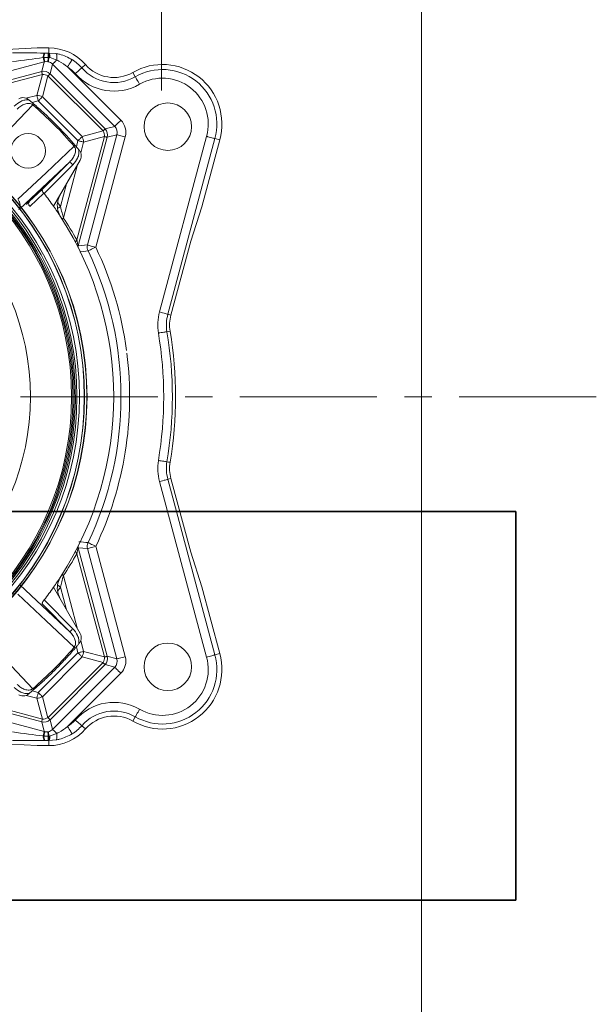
# Model space of a CAD drawing. Header units: centimetres. Extents: x -16053 to 7031, y -7778 to 254.
# Tile 100 of 256: x -12610 to -12597, y -780 to -757. Entities that reach past the tile are written whole.
import ezdxf

# ---------------------------------------------------------------- set-up
doc = ezdxf.new("R2010")
doc.units = ezdxf.units.CM
doc.header["$MEASUREMENT"] = 0
doc.linetypes.add('CENTER', pattern=[50.8, 31.75, -6.35, 6.35, -6.35])
doc.layers.get('0').update_dxf_attribs({"linetype": 'CONTINUOUS'})
doc.layers.add('DLXLUM02', color=3, linetype='CONTINUOUS')
doc.layers.add('T -  urządzenia', color=20, linetype='CONTINUOUS', lineweight=25)
doc.layers.add('T - armatura', color=250, linetype='CONTINUOUS', lineweight=30)

# ---------------------------------------------------------------- blocks, each defined once
blk = doc.blocks.new('G$C54C5291B')
at = {"layer": 'T - armatura', "lineweight": 15}
for p, q in [((63.473, 34.316), (63.473, 74.316)), ((57.453, 62.714), (57.453, 66.336))]:
    blk.add_line(p, q, dxfattribs=at)
at = {"layer": 'T - armatura', "linetype": 'Continuous', "lineweight": 15}
for p, q in [((53.87, 63.666), (54.57, 63.703)), ((54.844, 63.703), (54.57, 63.703)), ((54.844, 63.703), (54.844, 63.585)), ((52.183, 62.695), (54.737, 63.379)), ((54.737, 63.379), (54.677, 63.155)), ((54.71, 63.478), (54.728, 63.481)), ((54.728, 63.481), (54.831, 63.483)), ((54.748, 63.584), (54.735, 63.585)), ((54.818, 63.584), (54.748, 63.584)), ((54.816, 63.384), (54.829, 63.381)), ((54.83, 63.584), (54.818, 63.584)), ((54.844, 63.585), (54.83, 63.584)), ((54.831, 63.483), (54.85, 63.481)), ((55.011, 63.572), (54.844, 63.585)), ((54.85, 63.481), (54.871, 63.478)), ((54.871, 63.478), (55.024, 63.422)), ((54.677, 63.155), (52.163, 62.482)), ((54.87, 63.103), (54.93, 63.327)), ((54.93, 63.327), (56.369, 61.887)), ((56.511, 62.028), (55.277, 63.262)), ((55.693, 63.317), (55.605, 63.241)), ((52.302, 62.451), (54.694, 63.091)), ((54.694, 63.091), (54.563, 62.605)), ((54.693, 62.57), (54.823, 63.057)), ((54.823, 63.057), (56.099, 61.781)), ((56.146, 61.827), (54.87, 63.103)), ((56.788, 63.135), (56.846, 63.035)), ((54.563, 62.605), (54.312, 62.538)), ((54.456, 62.438), (54.598, 62.476)), ((54.598, 62.476), (55.518, 61.556)), ((55.613, 61.65), (54.693, 62.57)), ((54.469, 62.387), (54.489, 62.41)), ((56.099, 61.781), (55.613, 61.65)), ((56.369, 61.887), (56.146, 61.827)), ((55.518, 61.556), (55.48, 61.414)), ((56.134, 61.651), (55.493, 59.26)), ((55.524, 59.121), (56.197, 61.634)), ((55.648, 61.521), (56.134, 61.651)), ((56.421, 61.694), (55.737, 59.141)), ((55.93, 59.089), (56.614, 61.643)), ((56.197, 61.634), (56.421, 61.694)), ((58.496, 61.656), (57.406, 57.59)), ((57.599, 57.538), (58.689, 61.603)), ((58.386, 60.027), (58.8, 61.572)), ((58.8, 61.572), (58.689, 61.603)), ((55.452, 61.447), (55.429, 61.427)), ((55.581, 61.274), (55.648, 61.521)), ((55.567, 61.105), (54.95, 60.037)), ((54.172, 59.977), (55.329, 61.067)), ((55.329, 61.067), (54.694, 60.432)), ((54.734, 60.331), (55.399, 60.996)), ((55.179, 59.772), (55.509, 61.005)), ((54.694, 60.432), (54.39, 60.145)), ((55.251, 60.557), (55.11, 60.032)), ((54.403, 60.03), (54.728, 60.337)), ((54.728, 60.337), (54.734, 60.331)), ((55.11, 60.032), (55.052, 60.115)), ((58.129, 59.227), (58.386, 60.027)), ((55.737, 59.141), (55.524, 59.121)), ((57.671, 57.519), (58.129, 59.227)), ((57.671, 57.519), (57.599, 57.538)), ((57.406, 53.665), (58.496, 49.598)), ((57.671, 53.735), (57.599, 53.716)), ((58.689, 49.651), (57.599, 53.716)), ((58.129, 52.027), (57.671, 53.735)), ((55.493, 51.994), (56.134, 49.603)), ((56.197, 49.62), (55.524, 52.133)), ((55.524, 52.133), (55.737, 52.113)), ((55.737, 52.113), (56.421, 49.56)), ((56.614, 49.612), (55.93, 52.165)), ((58.386, 51.227), (58.129, 52.027)), ((55.509, 50.25), (55.179, 51.482)), ((55.329, 50.188), (54.172, 51.277)), ((54.95, 51.217), (55.567, 50.149)), ((55.048, 51.134), (55.11, 51.223)), ((55.11, 51.223), (55.251, 50.697)), ((58.8, 49.682), (58.386, 51.227)), ((54.734, 50.924), (54.728, 50.918)), ((55.399, 50.258), (54.734, 50.924)), ((54.694, 50.823), (55.329, 50.188)), ((55.648, 49.733), (55.58, 49.985)), ((55.518, 49.699), (54.598, 48.779)), ((55.452, 49.808), (55.429, 49.827)), ((55.48, 49.841), (55.518, 49.699)), ((56.134, 49.603), (55.648, 49.733)), ((54.693, 48.684), (55.613, 49.604)), ((56.099, 49.474), (54.823, 48.198)), ((55.613, 49.604), (56.099, 49.474)), ((56.421, 49.56), (56.197, 49.62)), ((58.8, 49.682), (58.689, 49.651)), ((54.87, 48.151), (56.146, 49.427)), ((56.369, 49.367), (54.93, 47.927)), ((56.146, 49.427), (56.369, 49.367)), ((55.277, 47.992), (56.511, 49.226)), ((54.694, 48.163), (52.302, 48.804)), ((54.598, 48.779), (54.456, 48.817)), ((54.489, 48.845), (54.469, 48.867)), ((52.163, 48.773), (54.677, 48.099)), ((54.737, 47.876), (52.183, 48.56)), ((54.317, 48.715), (54.563, 48.649)), ((54.563, 48.649), (54.694, 48.163)), ((54.823, 48.198), (54.693, 48.684)), ((54.677, 48.099), (54.737, 47.876)), ((54.93, 47.927), (54.87, 48.151)), ((56.788, 48.119), (56.846, 48.22)), ((54.829, 47.873), (54.816, 47.871)), ((55.693, 47.937), (55.605, 48.013)), ((54.728, 47.773), (54.71, 47.776)), ((54.831, 47.771), (54.728, 47.773)), ((54.735, 47.67), (54.748, 47.67)), ((54.748, 47.67), (54.818, 47.67)), ((54.818, 47.67), (54.83, 47.67)), ((54.83, 47.67), (54.844, 47.67)), ((54.85, 47.774), (54.831, 47.771)), ((54.844, 47.67), (55.011, 47.682)), ((54.844, 47.551), (54.844, 47.67)), ((54.871, 47.777), (54.85, 47.774)), ((55.024, 47.833), (54.871, 47.777)), ((54.57, 47.551), (52.97, 47.635)), ((54.57, 47.551), (54.844, 47.551))]:
    blk.add_line(p, q, dxfattribs=at)
at = {"layer": 'T - armatura', "linetype": 'CENTER', "lineweight": 15, "ltscale": 0.1}
blk.add_line((67.524, 55.627), (0, 55.627), dxfattribs=at)
at = {"layer": 'T - armatura', "linetype": 'Continuous', "lineweight": 15, "flags": 128}
for points in [[(54.737, 63.379), (54.736, 63.382), (54.734, 63.387), (54.732, 63.396), (54.729, 63.408), (54.725, 63.422), (54.721, 63.439), (54.716, 63.458), (54.71, 63.478)], [(54.748, 63.382), (54.748, 63.384), (54.747, 63.39), (54.745, 63.399), (54.742, 63.411), (54.739, 63.425), (54.736, 63.442), (54.732, 63.46), (54.728, 63.481)], [(54.829, 63.381), (54.83, 63.384), (54.831, 63.39), (54.833, 63.399), (54.835, 63.411), (54.838, 63.425), (54.842, 63.442), (54.846, 63.46), (54.85, 63.481)], [(54.93, 63.327), (54.932, 63.33), (54.938, 63.335), (54.946, 63.344), (54.958, 63.355), (54.971, 63.369), (54.987, 63.385), (55.005, 63.403), (55.024, 63.422)], [(55.277, 63.262), (55.297, 63.294), (55.316, 63.325), (55.334, 63.354), (55.35, 63.379), (55.363, 63.4), (55.374, 63.416), (55.38, 63.427), (55.383, 63.431)], [(54.694, 63.091), (54.69, 63.105), (54.687, 63.117), (54.684, 63.127), (54.682, 63.136), (54.68, 63.144), (54.678, 63.149), (54.677, 63.153), (54.677, 63.155)], [(55.455, 63.11), (55.483, 63.135), (55.511, 63.159), (55.536, 63.181), (55.559, 63.2), (55.577, 63.217), (55.592, 63.229), (55.601, 63.238), (55.605, 63.241)], [(54.87, 63.103), (54.868, 63.102), (54.865, 63.099), (54.861, 63.095), (54.856, 63.09), (54.849, 63.083), (54.842, 63.075), (54.833, 63.067), (54.823, 63.057)], [(56.946, 62.862), (56.927, 62.894), (56.909, 62.926), (56.892, 62.955), (56.877, 62.981), (56.865, 63.002), (56.855, 63.019), (56.849, 63.03), (56.846, 63.035)], [(54.598, 62.476), (54.593, 62.494), (54.589, 62.511), (54.584, 62.528), (54.58, 62.545), (54.575, 62.561), (54.571, 62.577), (54.567, 62.591), (54.563, 62.605)], [(54.693, 62.57), (54.683, 62.56), (54.672, 62.55), (54.661, 62.538), (54.649, 62.527), (54.637, 62.514), (54.624, 62.502), (54.611, 62.489), (54.598, 62.476)], [(54.469, 62.387), (53.856, 61.735), (53.242, 61.083)], [(56.369, 61.887), (56.373, 61.891), (56.382, 61.9), (56.396, 61.913), (56.413, 61.931), (56.434, 61.952), (56.458, 61.976), (56.484, 62.002), (56.511, 62.028)], [(56.146, 61.827), (56.144, 61.826), (56.142, 61.823), (56.137, 61.819), (56.132, 61.814), (56.126, 61.807), (56.118, 61.799), (56.109, 61.79), (56.099, 61.781)], [(55.613, 61.65), (55.603, 61.64), (55.592, 61.63), (55.581, 61.618), (55.569, 61.606), (55.557, 61.594), (55.544, 61.582), (55.531, 61.569), (55.518, 61.556)], [(55.648, 61.521), (55.634, 61.525), (55.619, 61.529), (55.604, 61.533), (55.587, 61.537), (55.571, 61.542), (55.553, 61.546), (55.536, 61.551), (55.518, 61.556)], [(56.197, 61.634), (56.195, 61.635), (56.192, 61.636), (56.186, 61.637), (56.179, 61.639), (56.17, 61.642), (56.159, 61.645), (56.147, 61.648), (56.134, 61.651)], [(56.421, 61.694), (56.427, 61.693), (56.439, 61.69), (56.457, 61.685), (56.481, 61.678), (56.51, 61.671), (56.542, 61.662), (56.578, 61.652), (56.614, 61.643)], [(54.126, 60.2), (54.778, 60.813), (55.429, 61.427)], [(55.044, 59.987), (55.049, 59.99), (55.079, 60.011), (55.11, 60.032)], [(55.152, 59.735), (55.164, 59.753), (55.179, 59.772)], [(55.518, 59.09), (55.52, 59.103), (55.524, 59.121)], [(55.737, 59.141), (55.742, 59.14), (55.754, 59.136), (55.773, 59.131), (55.797, 59.125), (55.826, 59.117), (55.858, 59.109), (55.893, 59.099), (55.93, 59.089)], [(55.75, 59.003), (55.755, 59.006), (55.766, 59.011), (55.783, 59.019), (55.806, 59.03), (55.833, 59.043), (55.863, 59.057), (55.896, 59.073), (55.93, 59.089)], [(55.564, 58.984), (55.648, 58.993), (55.75, 59.003)], [(57.406, 57.59), (57.443, 57.58), (57.478, 57.571), (57.511, 57.562), (57.539, 57.554), (57.564, 57.548), (57.582, 57.543), (57.594, 57.539), (57.599, 57.538)], [(57.65, 57.145), (57.611, 57.138), (57.577, 57.133)], [(57.65, 54.11), (57.611, 54.116), (57.577, 54.121)], [(57.406, 53.665), (57.443, 53.674), (57.478, 53.684), (57.511, 53.693), (57.539, 53.7), (57.564, 53.707), (57.582, 53.712), (57.594, 53.715), (57.599, 53.716)], [(55.75, 52.251), (55.755, 52.249), (55.766, 52.243), (55.783, 52.235), (55.806, 52.224), (55.833, 52.211), (55.863, 52.197), (55.896, 52.181), (55.93, 52.165)], [(55.518, 52.164), (55.52, 52.151), (55.524, 52.133)], [(55.737, 52.113), (55.742, 52.115), (55.754, 52.118), (55.773, 52.123), (55.797, 52.129), (55.826, 52.137), (55.858, 52.146), (55.893, 52.155), (55.93, 52.165)], [(55.152, 51.519), (55.164, 51.501), (55.179, 51.482)], [(55.049, 51.264), (55.079, 51.244), (55.11, 51.223)], [(55.429, 49.827), (54.778, 50.441), (54.126, 51.054)], [(53.242, 50.171), (53.856, 49.519), (54.469, 48.867)], [(55.518, 49.699), (55.536, 49.703), (55.553, 49.708), (55.571, 49.713), (55.587, 49.717), (55.604, 49.722), (55.619, 49.726), (55.634, 49.73), (55.648, 49.733)], [(55.613, 49.604), (55.603, 49.614), (55.592, 49.625), (55.581, 49.636), (55.569, 49.648), (55.557, 49.66), (55.544, 49.673), (55.531, 49.686), (55.518, 49.699)], [(56.146, 49.427), (56.144, 49.429), (56.142, 49.431), (56.137, 49.435), (56.132, 49.441), (56.126, 49.447), (56.118, 49.455), (56.109, 49.464), (56.099, 49.474)], [(56.134, 49.603), (56.147, 49.607), (56.159, 49.61), (56.17, 49.613), (56.179, 49.615), (56.186, 49.617), (56.192, 49.619), (56.195, 49.62), (56.197, 49.62)], [(56.421, 49.56), (56.427, 49.562), (56.439, 49.565), (56.457, 49.57), (56.481, 49.576), (56.51, 49.584), (56.542, 49.593), (56.578, 49.602), (56.614, 49.612)], [(56.369, 49.367), (56.373, 49.363), (56.382, 49.354), (56.396, 49.341), (56.413, 49.323), (56.434, 49.302), (56.458, 49.278), (56.484, 49.253), (56.511, 49.226)], [(54.563, 48.649), (54.567, 48.663), (54.571, 48.678), (54.575, 48.693), (54.58, 48.709), (54.584, 48.726), (54.589, 48.743), (54.593, 48.761), (54.598, 48.779)], [(54.693, 48.684), (54.683, 48.694), (54.672, 48.705), (54.661, 48.716), (54.649, 48.728), (54.637, 48.74), (54.624, 48.753), (54.611, 48.766), (54.598, 48.779)], [(56.946, 48.393), (56.927, 48.36), (56.909, 48.329), (56.892, 48.299), (56.877, 48.274), (56.865, 48.252), (56.855, 48.236), (56.849, 48.225), (56.846, 48.22)], [(54.677, 48.099), (54.677, 48.101), (54.678, 48.105), (54.68, 48.111), (54.682, 48.118), (54.684, 48.127), (54.687, 48.138), (54.69, 48.15), (54.694, 48.163)], [(54.87, 48.151), (54.868, 48.152), (54.865, 48.155), (54.861, 48.159), (54.856, 48.165), (54.849, 48.171), (54.842, 48.179), (54.833, 48.188), (54.823, 48.198)], [(55.455, 48.144), (55.483, 48.12), (55.511, 48.096), (55.536, 48.074), (55.559, 48.054), (55.577, 48.038), (55.592, 48.025), (55.601, 48.017), (55.605, 48.013)], [(54.737, 47.876), (54.736, 47.873), (54.734, 47.867), (54.732, 47.858), (54.729, 47.846), (54.725, 47.832), (54.721, 47.816), (54.716, 47.797), (54.71, 47.776)], [(54.748, 47.873), (54.748, 47.87), (54.747, 47.864), (54.745, 47.855), (54.742, 47.844), (54.739, 47.829), (54.736, 47.813), (54.732, 47.794), (54.728, 47.773)], [(54.829, 47.873), (54.83, 47.87), (54.831, 47.864), (54.833, 47.855), (54.835, 47.843), (54.838, 47.829), (54.842, 47.813), (54.846, 47.794), (54.85, 47.774)], [(54.93, 47.927), (54.932, 47.925), (54.938, 47.919), (54.946, 47.91), (54.958, 47.899), (54.971, 47.885), (54.987, 47.87), (55.005, 47.852), (55.024, 47.833)], [(55.277, 47.992), (55.297, 47.96), (55.316, 47.929), (55.334, 47.901), (55.35, 47.875), (55.363, 47.854), (55.374, 47.838), (55.38, 47.828), (55.383, 47.823)]]:
    blk.add_lwpolyline(points, dxfattribs=at)
at = {"layer": 'T - armatura', "linetype": 'Continuous', "lineweight": 15}
for centre, radius in [((48.599, 55.627), 7.07), ((48.599, 55.627), 7.065), ((48.658, 55.627), 7.07), ((48.658, 55.627), 7.065), ((48.599, 55.627), 6.895), ((48.658, 55.627), 6.895), ((48.599, 55.627), 6.77), ((48.658, 55.627), 6.77), ((57.598, 61.879), 0.55), ((54.362, 61.319), 0.4), ((48.658, 55.627), 5.759), ((57.598, 49.375), 0.55)]:
    blk.add_circle(centre, radius, dxfattribs=at)
for centre, radius, start, end in [((54.844, 62.577), 1.126, 41.1098, 90), ((54.903, 63.489), 0.193, 150.2972, 183.1851), ((54.952, 63.492), 0.224, 155.6485, 182.7936), ((46.89, 64.597), 8.019, 351.2964, 352.0135), ((54.527, 63.494), 0.304, 357.8765, 17.2307), ((54.629, 63.492), 0.221, 357.1741, 24.7562), ((54.682, 63.488), 0.188, 356.7515, 30.7178), ((54.811, 63.478), 0.221, 345.1597, 25.2198), ((54.844, 62.577), 1.01, 41.1098, 57.7612), ((54.728, 62.961), 0.2, 45.097, 104.903), ((54.844, 62.577), 0.81, 41.1098, 57.7612), ((56.351, 63.892), 0.99, 221.1098, 299.9743), ((56.351, 63.892), 0.874, 221.1098, 299.9743), ((57.475, 61.943), 1.376, 344.37, 119.9743), ((57.475, 61.943), 1.26, 344.3417, 119.9743), ((54.678, 62.773), 0.318, 62.871, 87.1294), ((56.351, 63.892), 1.19, 221.1098, 299.9743), ((57.475, 61.943), 1.06, 344.2824, 119.9743), ((48.67, 55.627), 8.936, 50.2568, 50.3256), ((54.548, 62.287), 0.318, 62.8712, 87.1292), ((48.658, 55.627), 6.8, 224.6164, 104.3443), ((48.599, 55.627), 6.8, 315.7382, 75.6557), ((55.816, 61.635), 0.318, 2.8706, 27.129), ((56.004, 61.686), 0.2, 345.0966, 44.9034), ((55.329, 61.505), 0.318, 2.8714, 27.1287), ((48.67, 55.627), 8.936, 39.6744, 39.7432), ((48.67, 55.627), 7.674, 35.0725, 37.7973), ((48.67, 55.627), 7.675, 32.8196, 35.0737), ((48.67, 55.627), 7.675, 327.1804, 32.8196), ((55.652, 59.1), 0.225, 134.7962, 150.3819), ((55.931, 59.089), 0.2, 165.0592, 205.4351), ((48.67, 55.627), 8.044, 7.6778, 25.4944), ((48.67, 55.627), 7.844, 334.5056, 25.4944), ((58.556, 57.282), 1.19, 165, 188.7323), ((58.556, 57.282), 0.99, 165, 188.6488), ((58.556, 57.282), 0.916, 165, 188.6115), ((48.67, 55.627), 8.834, 350.3952, 9.6048), ((48.67, 55.627), 9.034, 350.4054, 9.5946), ((48.67, 55.627), 9.108, 350.4093, 9.5907), ((48.67, 55.627), 8.044, 334.5056, 7.2006), ((58.556, 53.973), 1.19, 171.2677, 195), ((58.556, 53.973), 0.99, 171.3512, 195), ((58.556, 53.973), 0.916, 171.3885, 195), ((60.016, 94.916), 42.878, 264.0049, 264.29), ((55.931, 52.165), 0.2, 154.5649, 194.9408), ((55.652, 52.154), 0.225, 209.6181, 225.2038), ((48.67, 55.627), 7.675, 324.9263, 327.1804), ((48.67, 55.627), 7.674, 322.2027, 324.9275), ((48.67, 55.627), 8.936, 320.2568, 320.3256), ((55.329, 49.749), 0.318, 332.8713, 357.1286), ((55.816, 49.619), 0.318, 332.871, 357.1294), ((56.004, 49.569), 0.2, 315.0966, 14.9034), ((57.475, 49.311), 1.376, 240.0257, 15.63), ((57.475, 49.311), 1.26, 240.0257, 15.6583), ((57.475, 49.311), 1.06, 240.0257, 15.7176), ((48.67, 55.627), 8.936, 309.6744, 309.7432), ((54.548, 48.967), 0.318, 272.8708, 297.1288), ((56.351, 47.362), 1.19, 60.0257, 138.8902), ((56.351, 47.362), 0.99, 60.0257, 138.8902), ((54.728, 48.293), 0.2, 255.097, 314.903), ((54.678, 48.481), 0.318, 272.8706, 297.129), ((54.844, 48.677), 0.81, 302.2388, 318.8902), ((56.351, 47.362), 0.874, 60.0257, 138.8902), ((46.89, 46.657), 8.019, 7.9865, 8.7036), ((54.844, 48.677), 1.126, 270, 318.8902), ((54.844, 48.677), 1.01, 302.2388, 318.8902), ((54.903, 47.765), 0.193, 176.8149, 209.7028), ((54.952, 47.762), 0.224, 177.2064, 204.3515), ((54.527, 47.76), 0.304, 342.7693, 2.1235), ((54.629, 47.763), 0.221, 335.2438, 2.8259), ((54.682, 47.766), 0.188, 329.2822, 3.2485), ((54.811, 47.776), 0.221, 334.7802, 14.8403)]:
    blk.add_arc(centre, radius, start, end, dxfattribs=at)
at = {"layer": 'T - armatura', "linetype": 'Continuous', "lineweight": 15, "extrusion": (0, 0, -1)}
for centre, major_axis, ratio, start_param, end_param in [((53.919, 63.566), (1.547, 0.001), 0.013529, 4.762977, 5.267912), ((53.919, 63.366), (1.496, 0.194), 0.007121, 4.765641, 5.270576), ((54.788, 63.185), (-0.052, -0.194), 0.994545, 2.618785, 2.678633), ((54.788, 63.185), (-0.052, -0.194), 0.994545, 3.085934, 3.6644), ((56.227, 61.746), (-0.387, -0.104), 0.998174, 2.618785, 3.6644), ((56.227, 61.746), (0.194, 0.052), 0.994545, 5.760378, 6.805993), ((48.885, 55.569), (7.314, -1.96), 0.998886, 5.432056, 5.511452), ((48.885, 55.685), (7.314, 1.96), 0.998886, 0.771734, 0.851129), ((56.227, 49.509), (0.194, -0.052), 0.994545, 5.760378, 6.805993), ((56.227, 49.509), (-0.387, 0.104), 0.998174, 2.618785, 3.6644), ((53.919, 47.888), (1.496, -0.194), 0.007121, 1.012609, 1.517544), ((54.788, 48.07), (0.052, -0.194), 0.994545, 0.46296, 0.522808), ((54.788, 48.07), (0.052, -0.194), 0.994545, 5.760378, 6.338844), ((53.919, 47.688), (1.547, -0.001), 0.013529, 1.015273, 1.520208)]:
    blk.add_ellipse(centre, major_axis=major_axis, ratio=ratio, start_param=start_param, end_param=end_param, dxfattribs=at)
at = {"layer": 'T - armatura', "linetype": 'Continuous', "lineweight": 15}
for points, knots in [([(54.748, 63.382), (54.749, 63.382), (54.771, 63.386), (54.794, 63.385), (54.816, 63.384)], [0, 0, 0, 0, 0.02202, 1, 1, 1, 1]), ([(55.383, 63.431), (55.288, 63.481), (55.168, 63.544), (55.038, 63.567), (55.011, 63.572)], [0, 0, 0, 0, 0.792785, 1, 1, 1, 1]), ([(55.024, 63.422), (55.042, 63.413), (55.131, 63.37), (55.212, 63.31), (55.277, 63.262)], [0, 0, 0, 0, 0.1944159, 1, 1, 1, 1]), ([(54.383, 62.499), (54.351, 62.499), (54.287, 62.5), (54.163, 62.459), (54.088, 62.398), (54.039, 62.357)], [0, 0, 0, 0, 0.24949, 0.500397, 1, 1, 1, 1]), ([(54.147, 62.525), (54.168, 62.534), (54.209, 62.553), (54.278, 62.553), (54.335, 62.535), (54.364, 62.514), (54.375, 62.505)], [0, 0, 0, 0, 0.277055, 0.554149, 0.831202, 1, 1, 1, 1]), ([(54.489, 62.41), (54.471, 62.425), (54.436, 62.455), (54.401, 62.484), (54.383, 62.499)], [0, 0, 0, 0, 0.499993, 1, 1, 1, 1]), ([(54.109, 62.286), (54.136, 62.311), (54.189, 62.358), (54.283, 62.407), (54.367, 62.423), (54.431, 62.412), (54.457, 62.395), (54.469, 62.387)], [0, 0, 0, 0, 0.270049, 0.532525, 0.777188, 0.891552, 1, 1, 1, 1]), ([(54.469, 62.387), (54.638, 62.236), (54.977, 61.934), (55.278, 61.596), (55.429, 61.427)], [0, 0, 0, 0, 0.500054, 1, 1, 1, 1]), ([(55.452, 61.447), (55.435, 61.467), (55.346, 61.57), (55.219, 61.71), (55.032, 61.905), (54.877, 62.058), (54.684, 62.239), (54.566, 62.342), (54.489, 62.41)], [0, 0, 0, 0, 0.05955, 0.297786, 0.41689, 0.655126, 0.77423, 1, 1, 1, 1]), ([(58.496, 61.656), (58.499, 61.655), (58.509, 61.652), (58.542, 61.643), (58.591, 61.63), (58.643, 61.616), (58.679, 61.606), (58.685, 61.604), (58.689, 61.603)], [0, 0, 0, 0, 0.026435, 0.111701, 0.33378, 0.555856, 0.777929, 1, 1, 1, 1]), ([(55.429, 61.427), (55.437, 61.414), (55.454, 61.389), (55.465, 61.325), (55.449, 61.241), (55.401, 61.147), (55.353, 61.094), (55.329, 61.067)], [0, 0, 0, 0, 0.108449, 0.222813, 0.467476, 0.729952, 1, 1, 1, 1]), ([(55.399, 60.996), (55.44, 61.046), (55.502, 61.121), (55.542, 61.245), (55.541, 61.309), (55.541, 61.341)], [0, 0, 0, 0, 0.499603, 0.75051, 1, 1, 1, 1]), ([(55.452, 61.447), (55.467, 61.429), (55.497, 61.394), (55.526, 61.358), (55.541, 61.341)], [0, 0, 0, 0, 0.499995, 1, 1, 1, 1]), ([(55.548, 61.332), (55.56, 61.314), (55.586, 61.276), (55.597, 61.209), (55.589, 61.15), (55.573, 61.117), (55.567, 61.105)], [0, 0, 0, 0, 0.277054, 0.554149, 0.831201, 1, 1, 1, 1]), ([(55.399, 60.996), (55.39, 61.005), (55.372, 61.023), (55.349, 61.047), (55.332, 61.063), (55.33, 61.066), (55.329, 61.067)], [0, 0, 0, 0, 0.249995, 0.499992, 0.749999, 1, 1, 1, 1]), ([(54.694, 60.432), (54.691, 60.427), (54.686, 60.418), (54.691, 60.394), (54.705, 60.365), (54.721, 60.346), (54.728, 60.337)], [0, 0, 0, 0, 0.251101, 0.501512, 0.762072, 1, 1, 1, 1]), ([(54.131, 60.193), (54.144, 60.175), (54.168, 60.138), (54.178, 60.071), (54.17, 60.017), (54.158, 59.984), (54.151, 59.967), (54.148, 59.961), (54.147, 59.959)], [0, 0, 0, 0, 0.247125, 0.497379, 0.750578, 0.875649, 0.937385, 1, 1, 1, 1]), ([(55.106, 60.307), (55.083, 60.256), (55.036, 60.153), (55.036, 59.981), (55.075, 59.859), (55.112, 59.799), (55.119, 59.787)], [0, 0, 0, 0, 0.307501, 0.615025, 0.922622, 1, 1, 1, 1]), ([(54.39, 60.145), (54.38, 60.136), (54.361, 60.118), (54.336, 60.094), (54.324, 60.082)], [0, 0, 0, 0, 0.499989, 1, 1, 1, 1]), ([(54.403, 60.03), (54.395, 60.042), (54.38, 60.064), (54.373, 60.098), (54.376, 60.126), (54.386, 60.139), (54.39, 60.145)], [0, 0, 0, 0, 0.2798464, 0.5592179, 0.7795555, 1, 1, 1, 1]), ([(55.179, 59.772), (55.169, 59.81), (55.147, 59.893), (55.123, 59.983), (55.11, 60.032)], [0, 0, 0, 0, 0.447714, 1, 1, 1, 1]), ([(55.524, 59.121), (55.523, 59.122), (55.522, 59.123), (55.517, 59.14), (55.508, 59.183), (55.499, 59.231), (55.493, 59.26)], [0, 0, 0, 0, 0.138255, 0.238659, 0.538126, 1, 1, 1, 1]), ([(57.38, 57.101), (57.382, 57.102), (57.393, 57.103), (57.426, 57.109), (57.477, 57.117), (57.53, 57.125), (57.567, 57.131), (57.574, 57.132), (57.577, 57.133)], [0, 0, 0, 0, 0.023973, 0.111703, 0.333786, 0.555858, 0.777929, 1, 1, 1, 1]), ([(57.38, 54.153), (57.382, 54.153), (57.393, 54.151), (57.426, 54.146), (57.477, 54.137), (57.53, 54.129), (57.567, 54.123), (57.574, 54.122), (57.577, 54.121)], [0, 0, 0, 0, 0.023973, 0.111703, 0.333786, 0.555858, 0.777929, 1, 1, 1, 1]), ([(55.493, 51.994), (55.499, 52.024), (55.508, 52.071), (55.517, 52.116), (55.522, 52.132), (55.523, 52.133), (55.524, 52.133)], [0, 0, 0, 0, 0.462797, 0.748802, 0.894237, 1, 1, 1, 1]), ([(55.119, 51.468), (55.093, 51.417), (55.042, 51.317), (55.033, 51.145), (55.066, 51.021), (55.1, 50.96), (55.106, 50.947)], [0, 0, 0, 0, 0.307501, 0.615025, 0.922622, 1, 1, 1, 1]), ([(55.11, 51.223), (55.121, 51.264), (55.145, 51.353), (55.167, 51.437), (55.179, 51.482)], [0, 0, 0, 0, 0.4654463, 1, 1, 1, 1]), ([(54.728, 50.918), (54.721, 50.908), (54.705, 50.889), (54.691, 50.86), (54.686, 50.836), (54.691, 50.827), (54.694, 50.823)], [0, 0, 0, 0, 0.237911, 0.49849, 0.7489, 1, 1, 1, 1]), ([(55.329, 50.188), (55.33, 50.189), (55.332, 50.191), (55.349, 50.208), (55.372, 50.231), (55.39, 50.249), (55.399, 50.258)], [0, 0, 0, 0, 0.250001, 0.500008, 0.750004, 1, 1, 1, 1]), ([(55.329, 50.188), (55.353, 50.161), (55.401, 50.108), (55.449, 50.014), (55.465, 49.93), (55.454, 49.866), (55.437, 49.84), (55.429, 49.827)], [0, 0, 0, 0, 0.270047, 0.532524, 0.777188, 0.891552, 1, 1, 1, 1]), ([(55.541, 49.914), (55.541, 49.946), (55.542, 50.01), (55.502, 50.134), (55.44, 50.208), (55.399, 50.258)], [0, 0, 0, 0, 0.2494894, 0.5003967, 1, 1, 1, 1]), ([(55.567, 50.149), (55.576, 50.129), (55.595, 50.088), (55.595, 50.019), (55.577, 49.962), (55.556, 49.933), (55.548, 49.922)], [0, 0, 0, 0, 0.277056, 0.554149, 0.831203, 1, 1, 1, 1]), ([(55.429, 49.827), (55.278, 49.658), (54.977, 49.32), (54.638, 49.018), (54.469, 48.867)], [0, 0, 0, 0, 0.500054, 1, 1, 1, 1]), ([(54.489, 48.845), (54.509, 48.862), (54.612, 48.951), (54.752, 49.078), (54.948, 49.265), (55.1, 49.419), (55.281, 49.613), (55.385, 49.731), (55.452, 49.808)], [0, 0, 0, 0, 0.0595498, 0.2977863, 0.4168899, 0.6551265, 0.7742301, 1, 1, 1, 1]), ([(55.541, 49.914), (55.526, 49.896), (55.497, 49.86), (55.467, 49.825), (55.452, 49.808)], [0, 0, 0, 0, 0.499978, 1, 1, 1, 1]), ([(58.496, 49.598), (58.499, 49.599), (58.509, 49.602), (58.542, 49.611), (58.591, 49.625), (58.643, 49.639), (58.679, 49.649), (58.685, 49.65), (58.689, 49.651)], [0, 0, 0, 0, 0.026435, 0.111701, 0.33378, 0.555856, 0.777929, 1, 1, 1, 1]), ([(54.039, 48.897), (54.088, 48.857), (54.163, 48.795), (54.287, 48.755), (54.351, 48.755), (54.383, 48.756)], [0, 0, 0, 0, 0.499603, 0.750511, 1, 1, 1, 1]), ([(54.469, 48.867), (54.457, 48.859), (54.431, 48.842), (54.367, 48.832), (54.283, 48.848), (54.189, 48.896), (54.136, 48.944), (54.109, 48.968)], [0, 0, 0, 0, 0.108448, 0.222813, 0.467475, 0.729952, 1, 1, 1, 1]), ([(54.489, 48.845), (54.471, 48.83), (54.436, 48.8), (54.401, 48.77), (54.383, 48.756)], [0, 0, 0, 0, 0.499995, 1, 1, 1, 1]), ([(54.375, 48.749), (54.356, 48.736), (54.319, 48.711), (54.251, 48.7), (54.192, 48.707), (54.16, 48.724), (54.147, 48.73)], [0, 0, 0, 0, 0.277055, 0.554149, 0.831202, 1, 1, 1, 1]), ([(54.816, 47.871), (54.801, 47.869), (54.778, 47.868), (54.756, 47.871), (54.748, 47.873)], [0, 0, 0, 0, 0.6607727, 1, 1, 1, 1]), ([(55.277, 47.992), (55.212, 47.944), (55.131, 47.884), (55.042, 47.841), (55.024, 47.833)], [0, 0, 0, 0, 0.8055841, 1, 1, 1, 1]), ([(55.011, 47.682), (55.038, 47.687), (55.168, 47.711), (55.288, 47.773), (55.383, 47.823)], [0, 0, 0, 0, 0.207215, 1, 1, 1, 1])]:
    blk.add_open_spline(points, degree=3, knots=knots, dxfattribs=at)
blk = doc.blocks.new('*U309')
for p, q in [((31, 3.6), (-31, 3.6)), ((31, 3.6), (-31, 3.6)), ((-31, 3.6), (31, 3.6)), ((-31, 3.6), (31, 3.6)), ((31, -3.6), (31, 3.6)), ((31, 3.6), (31, 3.6)), ((31, -3.6), (31, 3.6)), ((31, 3.6), (31, 3.6)), ((31, 3.6), (31, -3.6)), ((31, 3.6), (31, -3.6)), ((-31, -3.6), (31, -3.6)), ((-31, -3.6), (31, -3.6)), ((31, -3.6), (-31, -3.6)), ((31, -3.6), (-31, -3.6)), ((31, -3.6), (31, -3.6)), ((31, -3.6), (31, -3.6))]:
    blk.add_line(p, q)

msp = doc.modelspace()

# ---------------------------------------------------------------- block references
at = {"layer": 'DLXLUM02', "xscale": 1.25, "yscale": 1.25, "zscale": 1.25}
msp.add_blockref('*U309', (-12637.361, -772.83), dxfattribs=at)
at = {"layer": 'T -  urządzenia', "linetype": 'ByBlock'}
msp.add_blockref('G$C54C5291B', (-12664.274, -821.304), dxfattribs=at)

doc.saveas('drawing.dxf')
